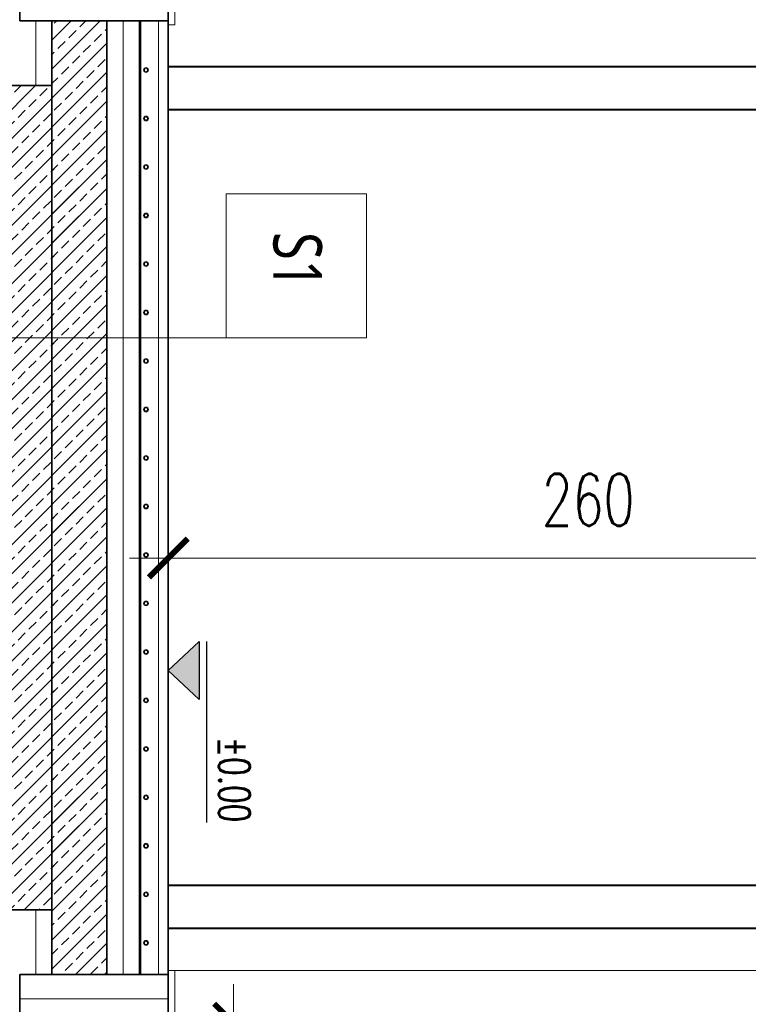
# Model space of a CAD drawing. Header units: inches. Extents: x 0 to 111471, y -105323 to 11070.
# Tile 235 of 256: x 46454 to 46679, y -27865 to -27560. Entities that reach past the tile are written whole.
import ezdxf
from ezdxf.enums import TextEntityAlignment as Align

# ---------------------------------------------------------------- set-up
doc = ezdxf.new("R2010")
doc.units = ezdxf.units.IN
doc.header["$MEASUREMENT"] = 0
doc.linetypes.add('HIDDEN', pattern=[9.525, 6.35, -3.175])
for name, color, linetype, lineweight in [('888 ocieplenie', 20, 'Continuous', 9), ('888 opisy', 3, 'Continuous', 0), ('888 sciany', 2, 'Continuous', 35), ('888 sciany istniejące', 2, 'Continuous', 35), ('888 widok', 8, 'Continuous', 0), ('888 wymiary', 1, 'Continuous', 0), ('A_hiden', 8, 'Continuous', 5), ('KS_Main structure', 1, 'Continuous', 40), ('SC_izolacja term-obrys', 132, 'Continuous', 18), ('Wymiary', 85, 'Continuous', 18)]:
    doc.layers.add(name, color=color, linetype=linetype, lineweight=lineweight)
doc.layers.add('888 opisy kolorow', color=11, linetype='Continuous')
doc.layers.add('DA_stolarka istniejąca', color=3, linetype='Continuous')
doc.styles.get("Standard").update_dxf_attribs({"font": 'arial.ttf'})
doc.styles.add('TS 100_ILIARD', font='trebuc.ttf', dxfattribs={"width": 0.8, "height": 16})
doc.styles.add('TS 100_opisy', font='romans.shx', dxfattribs={"width": 0.7, "height": 16})
doc.styles.add('TS 100_opisy bold', font='romand.shx', dxfattribs={"width": 0.7, "height": 16})
doc.styles.add('TS 100_wymiary', font='romans.shx', dxfattribs={"width": 0.7, "height": 16})
doc.linetypes.add('BATTING', pattern='A,0.00254,-2.54,[134,ltypeshp.shx,S=2.54,R=0,X=-2.54,Y=0],-5.08,[134,ltypeshp.shx,S=2.54,R=180,X=2.54,Y=0],-2.54', length=10.16254)
doc.dimstyles.new('Dim Style 100', dxfattribs={"dimtxt": 16, "dimasz": 12, "dimexe": 12, "dimexo": 2, "dimgap": 10, "dimtad": 1, "dimdec": 0, "dimzin": 9, "dimtxsty": 'TS 100_wymiary', "dimblk": 'ARCHTICK', "dimcen": 2.5, "dimdle": 12, "dimclrd": 256, "dimclrt": 2, "dimadec": 0, "dimazin": 2, "dimtfac": 1, "dimtdec": 0, "dimtix": 1, "dimtmove": 2, "dimatfit": 3, "dimfxl": 0, "dimlwd": -1, "dimarcsym": 0})

# ---------------------------------------------------------------- blocks, each defined once
blk = doc.blocks.new('*U14')
at = {"linetype": 'Continuous'}
h = blk.add_hatch(color=256, dxfattribs=at)
h.dxf.hatch_style = 1
h.paths.add_polyline_path([(-7.5, 7.99), (0, 0), (7.5, 7.99)])
blk.add_line((39.13, 9.99), (-7.5, 9.99))
for points in [[(0, 0), (-7.5, 7.99), (-7.5, 7.99)], [(-7.5, 7.99), (7.5, 7.99), (7.5, 7.99)], [(0, 0), (7.5, 7.99), (7.5, 7.99)]]:
    blk.add_lwpolyline(points)
blk.add_attdef('PSS', text='', height=8).set_placement((39.13, 12.93), align=Align.RIGHT)
blk = doc.blocks.new('opis pomieszczeń 100')
blk.add_lwpolyline([(-28.21, 52.91), (19.27, 52.91), (19.27, 6.58), (-28.21, 6.58)], close=True)
at = {"style": 'TS 100_ILIARD', "width": 0.8}
blk.add_attdef('NR', (-15.57, 21.54), '', height=16, dxfattribs=at)
at = {"style": 'TS 100_opisy bold', "width": 0.7, "flags": 1}
for tag, p in [('NAZWA', (-21.02, -21.78)), ('WYKOŃCZENIE', (-21.93, -42.07)), ('POWIERZCHNIA', (-22.63, -61.38))]:
    blk.add_attdef(tag, p, '', height=16, dxfattribs=at)
blk = doc.blocks.new('_ArchTick')
at = {"layer": 'Wymiary', "color": 0, "const_width": 0.15}
blk.add_lwpolyline([(-0.5, -0.5), (0.5, 0.5)], dxfattribs=at)
blk = doc.blocks.new('*D1281')
at = {"layer": '888 wymiary', "color": 0, "lineweight": -2, "ltscale": 0.01}
for p, q in [((46499.66, -27744.11), (46499.66, -27714.75)), ((46759.66, -27744.11), (46759.66, -27714.75))]:
    blk.add_line(p, q, dxfattribs=at)
at = {"layer": '888 wymiary', "ltscale": 0.01}
blk.add_line((46771.66, -27726.75), (46487.66, -27726.75), dxfattribs=at)
at = {"layer": 'Defpoints', "color": 0}
for p in [(46499.66, -27726.75), (46499.66, -27746.11), (46759.66, -27746.11)]:
    blk.add_point(p, dxfattribs=at)
at = {"layer": '888 wymiary', "linetype": 'ByBlock', "xscale": 12, "yscale": 12, "zscale": 12, "rotation": 180}
blk.add_blockref('_ArchTick', (46499.66, -27726.75), dxfattribs=at)
at = {"layer": '888 wymiary', "linetype": 'ByBlock', "xscale": 12, "yscale": 12, "zscale": 12}
blk.add_blockref('_ArchTick', (46759.66, -27726.75), dxfattribs=at)
at = {"layer": '888 wymiary', "color": 2, "ltscale": 0.01, "insert": (46629.66, -27708.75), "char_height": 16, "attachment_point": 5, "style": 'TS 100_wymiary'}
blk.add_mtext('260', dxfattribs=at)
blk = doc.blocks.new('*D1283')
at = {"layer": '888 wymiary', "ltscale": 0.01}
for p, q in [((46519.86, -27858.57), (46519.86, -27897.57)), ((46519.86, -27870.57), (46519.86, -27858.57)), ((46519.86, -27885.57), (46519.86, -27897.57))]:
    blk.add_line(p, q, dxfattribs=at)
at = {"layer": '888 wymiary', "color": 0, "lineweight": -2, "ltscale": 0.01}
for p, q in [((46527.91, -27870.57), (46507.86, -27870.57)), ((46527.91, -27885.57), (46507.86, -27885.57))]:
    blk.add_line(p, q, dxfattribs=at)
at = {"layer": 'Defpoints', "color": 0}
for p in [(46529.91, -27870.57), (46519.86, -27885.57), (46529.91, -27885.57)]:
    blk.add_point(p, dxfattribs=at)
at = {"layer": '888 wymiary', "linetype": 'ByBlock', "xscale": 12, "yscale": 12, "zscale": 12}
for p, rotation in [((46519.86, -27870.57), 270), ((46519.86, -27885.57), 90)]:
    blk.add_blockref('_ArchTick', p, dxfattribs=dict(at, rotation=rotation))
at = {"layer": '888 wymiary', "color": 2, "ltscale": 0.01, "insert": (46537.86, -27884.42), "char_height": 16, "attachment_point": 5, "rotation": 270, "style": 'TS 100_wymiary'}
blk.add_mtext('15', dxfattribs=at)

msp = doc.modelspace()

# ---------------------------------------------------------------- hatches: boundary and pattern name
at = {"layer": '888 widok'}
h = msp.add_hatch(dxfattribs=at)
h.set_pattern_fill('ANSI33', color=256, angle=360)
h.set_pattern_definition([(45, (98652.015, 46686.3076), (-4.49012806, 4.49012806), []), (45, (98656.5053, 46686.3076), (-4.49012806, 4.49012806), [3.175, -1.5875])])
h.paths.add_polyline_path([(46413.656, -27835.57), (46413.656, -27580.57), (46463.656, -27580.57), (46463.656, -27560.57), (46480.656, -27560.57), (46480.656, -27855.57), (46463.656, -27855.57), (46463.656, -27835.57)])
h = msp.add_hatch(dxfattribs=at)
h.set_pattern_fill('ANSI33', color=256, angle=360)
h.set_pattern_definition([(45, (98652.015, 46686.3076), (-4.49012806, 4.49012806), []), (45, (98656.5053, 46686.3076), (-4.49012806, 4.49012806), [3.175, -1.5875])])
h.paths.add_polyline_path([(46463.656, -27855.57), (46463.656, -27560.57), (46480.656, -27560.57), (46480.656, -27855.57)])

# ---------------------------------------------------------------- linework, layer by layer
at = {"layer": '888 ocieplenie', "linetype": 'BATTING', "ltscale": 0.5}
msp.add_line((46485.656, -27855.57), (46485.656, -27560.57), dxfattribs=at)
msp.add_line((46485.656, -27855.57), (46485.656, -27560.57), dxfattribs=at)
for points in [[(46458.656, -27580.57), (46458.656, -27560.57)], [(46458.656, -27855.57), (46458.656, -27835.57)]]:
    msp.add_lwpolyline(points, dxfattribs=at)
at = {"layer": '888 ocieplenie', "linetype": 'BATTING', "ltscale": 0.75}
msp.add_lwpolyline([(46499.656, -27863.07), (46453.656, -27863.07)], dxfattribs=at)
at = {"layer": '888 ocieplenie'}
for centre, radius in [((46492.776, -27575.792), 0.75), ((46492.776, -27575.792), 0.5), ((46492.776, -27590.792), 0.75), ((46492.776, -27590.792), 0.5), ((46492.776, -27605.792), 0.75), ((46492.776, -27605.792), 0.5), ((46492.776, -27620.792), 0.75), ((46492.776, -27620.792), 0.5), ((46492.776, -27635.792), 0.75), ((46492.776, -27635.792), 0.5), ((46492.776, -27650.792), 0.75), ((46492.776, -27650.792), 0.5), ((46492.776, -27665.792), 0.75), ((46492.776, -27665.792), 0.5), ((46492.776, -27680.792), 0.75), ((46492.776, -27680.792), 0.5), ((46492.776, -27695.792), 0.75), ((46492.776, -27695.792), 0.5), ((46492.776, -27710.792), 0.75), ((46492.776, -27710.792), 0.5), ((46492.776, -27725.792), 0.75), ((46492.776, -27725.792), 0.5), ((46492.776, -27740.792), 0.75), ((46492.776, -27740.792), 0.5), ((46492.776, -27755.792), 0.75), ((46492.776, -27755.792), 0.5), ((46492.776, -27770.792), 0.75), ((46492.776, -27770.792), 0.5), ((46492.776, -27785.792), 0.75), ((46492.776, -27785.792), 0.5), ((46492.776, -27800.792), 0.75), ((46492.776, -27800.792), 0.5), ((46492.776, -27815.792), 0.75), ((46492.776, -27815.792), 0.5), ((46492.776, -27830.792), 0.75), ((46492.776, -27830.792), 0.5), ((46492.776, -27845.792), 0.75), ((46492.776, -27845.792), 0.5)]:
    msp.add_circle(centre, radius, dxfattribs=at)
at = {"layer": '888 opisy'}
msp.add_lwpolyline([(46517.595, -27658.605), (46435.485, -27658.605)], dxfattribs=at)
at = {"layer": '888 opisy kolorow', "ltscale": 0.01}
msp.add_lwpolyline([(46499.656, -27545.57), (46499.656, -27870.57)], dxfattribs=at)
at = {"layer": '888 sciany'}
msp.add_line((46499.656, -27545.57), (46499.656, -27870.57), dxfattribs=at)
msp.add_line((46499.656, -27545.57), (46499.656, -27870.57), dxfattribs=at)
msp.add_lwpolyline([(46499.656, -27545.57), (46499.656, -27870.57)], dxfattribs=at)
msp.add_lwpolyline([(46499.656, -27545.57), (46499.656, -27870.57)], dxfattribs=at)
at = {"layer": '888 sciany istniejące', "ltscale": 0.01}
for points in [[(46453.656, -27560.57), (46453.656, -27545.57)], [(46499.656, -27870.57), (46499.656, -27545.57)], [(46499.656, -27560.57), (46453.656, -27560.57)], [(46463.656, -27560.57), (46463.656, -27855.57)], [(46463.656, -27560.57), (46463.656, -27855.57)], [(46480.656, -27560.57), (46480.656, -27855.57)], [(46480.656, -27560.57), (46480.656, -27855.57)], [(46463.656, -27580.57), (46413.656, -27580.57), (46413.656, -27835.57), (46463.656, -27835.57)], [(46453.656, -27870.57), (46453.656, -27855.57)], [(46499.656, -27855.57), (46453.656, -27855.57)]]:
    msp.add_lwpolyline(points, dxfattribs=at)
at = {"layer": '888 widok', "ltscale": 0.01}
msp.add_line((46501.656, -27870.57), (46501.656, -27854.361), dxfattribs=at)
for points in [[(46499.656, -27561.794), (46501.656, -27561.794), (46501.656, -27545.57), (46499.656, -27545.57)], [(46499.656, -27854.361), (46760.906, -27854.361)]]:
    msp.add_lwpolyline(points, dxfattribs=at)
at = {"layer": 'A_hiden'}
for p, q in [((46490.656, -27560.57), (46490.656, -27855.57)), ((46490.656, -27560.57), (46490.656, -27855.57)), ((46491.156, -27560.57), (46491.156, -27855.57)), ((46491.156, -27560.57), (46491.156, -27855.57)), ((46496.656, -27855.57), (46496.656, -27560.57)), ((46496.656, -27560.57), (46496.656, -27855.57))]:
    msp.add_line(p, q, dxfattribs=at)
at = {"layer": 'KS_Main structure'}
for p, q in [((46499.656, -27574.708), (46761.159, -27574.708)), ((46499.656, -27588.008), (46761.159, -27588.008)), ((46499.656, -27827.941), (46761.159, -27827.941)), ((46499.656, -27841.241), (46761.159, -27841.241))]:
    msp.add_line(p, q, dxfattribs=at)
at = {"layer": 'SC_izolacja term-obrys', "linetype": 'HIDDEN', "const_width": 0.5}
msp.add_lwpolyline([(46490.906, -27560.57), (46490.906, -27855.57)], dxfattribs=at)
msp.add_lwpolyline([(46490.906, -27560.57), (46490.906, -27855.57)], dxfattribs=at)

# ---------------------------------------------------------------- block references
at = {"layer": '888 opisy'}
ref = msp.add_blockref('opis pomieszczeń 100', (46567.235, -27640.525), dxfattribs=dict(at, xscale=-0.938260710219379, yscale=0.938260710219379, zscale=0.938260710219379, rotation=89.99999999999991))
ref.add_attrib('NR', 'S1', (46532.218, -27625.919), dxfattribs={"layer": '0', "height": 15.0122, "rotation": 270, "style": 'TS 100_ILIARD', "width": 0.8})
at = {"layer": 'DA_stolarka istniejąca'}
ref = msp.add_blockref('*U14', (46499.656, -27761.549), dxfattribs=dict(at, xscale=1.2, yscale=1.2, zscale=1.2, rotation=270))
ref.add_attrib('PSS', '%%p0.00', dxfattribs={"layer": '0', "height": 9.6, "rotation": 270, "style": 'TS 100_opisy', "width": 0.7}).set_placement((46512.48, -27808.507), align=Align.BOTTOM_RIGHT)

# ---------------------------------------------------------------- dimensions: what is measured, and where the dimension line sits
at = {"layer": '888 wymiary', "ltscale": 0.01}
dim = msp.add_linear_dim(base=(46499.656, -27726.747), p1=(46759.656, -27746.11), p2=(46499.656, -27746.11), dimstyle='Dim Style 100', override={"dimtxsty": 'TS 100_wymiary'}, dxfattribs=at)
dim.commit()
dim.dimension.update_dxf_attribs({"geometry": '*D1281', "text_midpoint": (46629.656, -27708.747)})
dim = msp.add_linear_dim(base=(46519.861, -27885.57), p1=(46529.912, -27870.57), p2=(46529.912, -27885.57), angle=270, dimstyle='Dim Style 100', override={"dimtxsty": 'TS 100_wymiary'}, dxfattribs=at)
dim.commit()
dim.dimension.update_dxf_attribs({"geometry": '*D1283', "text_midpoint": (46537.861, -27884.424), "dimtype": 161})

doc.saveas('drawing.dxf')
